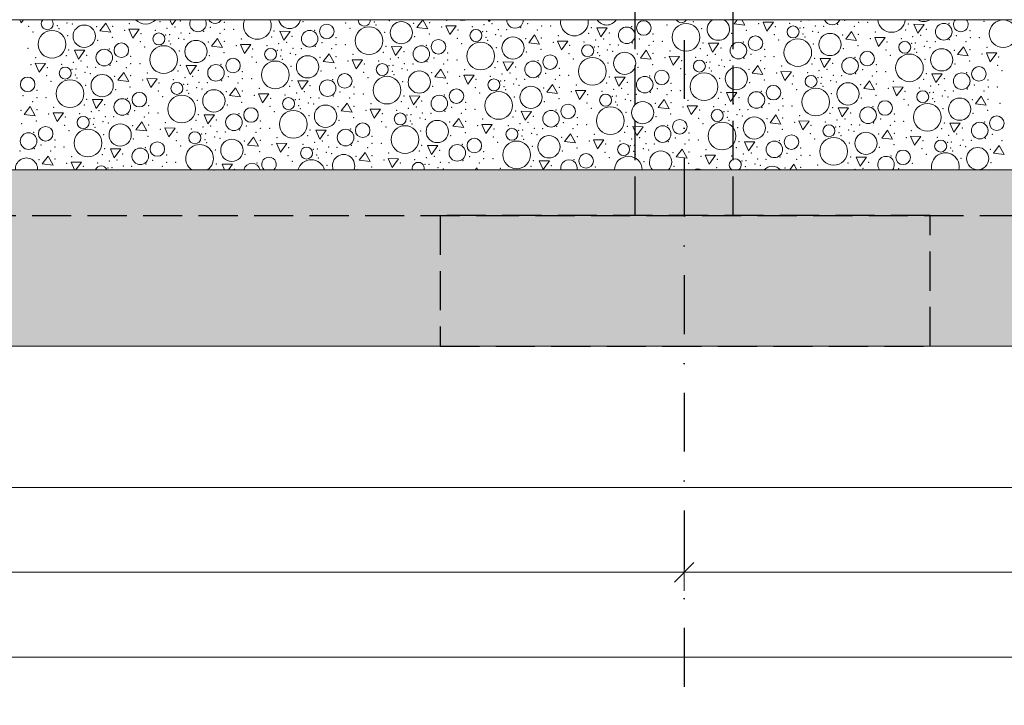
# Model space of a CAD drawing. Header units: millimetres. Extents: x -12989 to 381814, y -50461 to 30884.
# Tile 22 of 111: x 366501 to 369516, y -48361 to -46261. Entities that reach past the tile are written whole.
import ezdxf
from ezdxf.enums import TextEntityAlignment as Align

# ---------------------------------------------------------------- set-up
doc = ezdxf.new("R2010")
doc.units = ezdxf.units.MM
doc.header["$MEASUREMENT"] = 0
for name, pattern in [('Krawędzie ukryte', [170, 120, -50]), ('Kropki i Kreski', [360, 180, -90, 0, -90]), ('Wipeout_Contour', [1000, 0, -1000])]:
    doc.linetypes.add(name, pattern=pattern)
for name, color, linetype, lineweight in [('0_Nr_pióra__21', 7, 'Continuous', 25), ('A__STROPY_Nr_pióra__49', 7, 'Continuous', 15), ('A__STROPY_Nr_pióra__69', 7, 'Continuous', 13), ('Nowe_A_WYM_Nr_pióra__1', 7, 'Continuous', 13), ('Nowe_A_WYM_Nr_pióra__45', 7, 'Continuous', 15), ('Nowe_A_WYM_Nr_pióra__85', 7, 'Continuous', 13), ('Nowe_Warstwa IFC.Import IFC_Nr_pióra__1', 7, 'Continuous', 13), ('Nowe_Warstwa IFC.Import IFC_Nr_pióra__25', 7, 'Continuous', 25)]:
    doc.layers.add(name, color=color, linetype=linetype, lineweight=lineweight)
for name, color, linetype in [('A__STROPY', 7, 'Continuous'), ('Nowe_A_WYM', 7, 'Continuous'), ('Nowe_Warstwa IFC.Import IFC', 7, 'Continuous')]:
    doc.layers.add(name, color=color, linetype=linetype)
doc.layers.add('A__STROPY_Nr_pióra__173', color=7, linetype='Continuous', lineweight=5, true_color=0x6a6a6a)
doc.layers.add('A__STROPY_Nr_pióra__178', color=7, linetype='Continuous', lineweight=5, true_color=0x6a6a6a)
doc.styles.add('STYL_AUTOMATYCZNY_1', font='arial.ttf')
doc.styles.add('STYL_AUTOMATYCZNY_4', font='arial.ttf')
doc.dimstyles.new('STYL_AUTOMATYCZNY__1', dxfattribs={"dimtxt": 139.999998, "dimasz": 57, "dimexe": 0.18, "dimexo": 0.0625, "dimgap": 0, "dimtad": 1, "dimtih": 1, "dimtoh": 1, "dimdec": 0, "dimlfac": 0.1, "dimzin": 0, "dimdsep": 46, "dimtxsty": 'STYL_AUTOMATYCZNY_4', "dimblk": 'ARROWHEAD_6', "dimblk1": 'ARROWHEAD_6', "dimblk2": 'ARROWHEAD_6', "dimcen": 0.09, "dimse1": 1, "dimse2": 1, "dimclrd": 7, "dimclre": 7, "dimclrt": 7, "dimadec": 0, "dimazin": 0, "dimtfac": 1, "dimtdec": 4, "dimtmove": 0, "dimatfit": 3, "dimfxl": 0, "dimtolj": 1, "dimtzin": 0, "dimarcsym": 0})

# ---------------------------------------------------------------- blocks, each defined once
blk = doc.blocks.new('*X105', base_point=(363535.4, -45960.6))
at = {"layer": 'A__STROPY_Nr_pióra__178', "color": 251, "linetype": 'Continuous', "lineweight": 5, "true_color": 0x6a6a6a}
for p, q in [((366500.8, -46260.6), (366505, -46270.3)), ((366505, -46270.3), (366512.1, -46260.6)), ((366764.5, -46271.2), (366746.4, -46295)), ((366779.7, -46299), (366764.5, -46271.2)), ((366960.2, -46260.6), (366967.2, -46276.7)), ((366967.2, -46276.7), (366978.9, -46260.6)), ((367735.4, -46260.6), (367717.3, -46284.3)), ((367750.6, -46288.2), (367735.5, -46260.6)), ((367806, -46279), (367817.9, -46306.4)), ((367837.6, -46279.3), (367806, -46279)), ((367817.9, -46306.4), (367837.6, -46279.3)), ((367935.7, -46260.6), (367938.1, -46266)), ((367938.1, -46266), (367942, -46260.6)), ((368698.1, -46260.6), (368688.2, -46273.6)), ((368688.2, -46273.6), (368721.5, -46277.5)), ((368721.5, -46277.5), (368712.2, -46260.6)), ((368776.9, -46268.3), (368788.8, -46295.7)), ((368808.5, -46268.6), (368776.9, -46268.3)), ((368788.8, -46295.7), (368808.5, -46268.6)), ((369239, -46274.7), (369251, -46302.1)), ((369270.6, -46275), (369239, -46274.7)), ((369251, -46302.1), (369270.6, -46275)), ((366746.4, -46295), (366779.7, -46299)), ((366835.1, -46289.7), (366847, -46317.2)), ((366866.7, -46290), (366835.1, -46289.7)), ((366847, -46317.2), (366866.7, -46290)), ((367297.2, -46296.1), (367309.2, -46323.6)), ((367328.8, -46296.4), (367297.2, -46296.1)), ((367309.2, -46323.6), (367328.8, -46296.4)), ((367717.3, -46284.3), (367750.6, -46288.2)), ((368077.4, -46307.3), (368059.3, -46331.2)), ((368092.6, -46335.1), (368077.4, -46307.3)), ((368268.1, -46285.4), (368280.1, -46312.9)), ((368299.7, -46285.7), (368268.1, -46285.4)), ((368280.1, -46312.9), (368299.7, -46285.7)), ((369048.3, -46296.6), (369030.2, -46320.4)), ((369063.5, -46324.4), (369048.3, -46296.6)), ((367106.5, -46318.1), (367088.4, -46341.9)), ((367121.7, -46345.8), (367106.5, -46318.1)), ((367177.1, -46336.6), (367189, -46364)), ((367208.7, -46336.9), (367177.1, -46336.6)), ((367189, -46364), (367208.7, -46336.9)), ((368059.3, -46331.2), (368092.6, -46335.1)), ((368148, -46325.9), (368159.9, -46353.3)), ((368179.6, -46326.2), (368148, -46325.9)), ((368159.9, -46353.3), (368179.6, -46326.2)), ((368610.1, -46332.3), (368622.1, -46359.7)), ((368641.7, -46332.6), (368610.1, -46332.3)), ((368622.1, -46359.7), (368641.7, -46332.6)), ((369030.2, -46320.4), (369063.5, -46324.4)), ((369118.9, -46315.2), (369130.8, -46342.6)), ((369150.5, -46315.5), (369118.9, -46315.2)), ((369130.8, -46342.6), (369150.5, -46315.5)), ((366668.3, -46353.7), (366680.3, -46381.1)), ((366699.9, -46354), (366668.3, -46353.7)), ((366680.3, -46381.1), (366699.9, -46354)), ((367088.4, -46341.9), (367121.7, -46345.8)), ((367448.5, -46364.9), (367430.4, -46388.7)), ((367463.7, -46392.7), (367448.5, -46364.9)), ((367639.2, -46343), (367651.2, -46370.4)), ((367670.8, -46343.3), (367639.2, -46343)), ((367651.2, -46370.4), (367670.8, -46343.3)), ((368419.4, -46354.2), (368401.3, -46378)), ((368434.6, -46382), (368419.4, -46354.2)), ((369390.3, -46343.5), (369372.2, -46367.3)), ((369372.2, -46367.3), (369405.5, -46371.3)), ((369405.5, -46371.3), (369390.3, -46343.5)), ((369460.8, -46362), (369472.8, -46389.5)), ((369492.5, -46362.3), (369460.8, -46362)), ((369472.8, -46389.5), (369492.5, -46362.3)), ((366548.2, -46394.2), (366560.1, -46421.6)), ((366579.8, -46394.5), (366548.2, -46394.2)), ((366560.1, -46421.6), (366579.8, -46394.5)), ((367010.3, -46400.6), (367022.2, -46428)), ((367041.9, -46400.9), (367010.3, -46400.6)), ((367022.2, -46428), (367041.9, -46400.9)), ((367430.4, -46388.7), (367463.7, -46392.7)), ((367519.1, -46383.4), (367531, -46410.9)), ((367550.7, -46383.7), (367519.1, -46383.4)), ((367531, -46410.9), (367550.7, -46383.7)), ((367981.2, -46389.8), (367993.1, -46417.3)), ((368012.8, -46390.2), (367981.2, -46389.8)), ((367993.1, -46417.3), (368012.8, -46390.2)), ((368401.3, -46378), (368434.6, -46382)), ((368490, -46372.7), (368501.9, -46400.2)), ((368521.6, -46373), (368490, -46372.7)), ((368501.9, -46400.2), (368521.6, -46373)), ((368761.4, -46401.1), (368743.3, -46424.9)), ((368776.6, -46428.8), (368761.4, -46401.1)), ((368952.1, -46379.1), (368964, -46406.6)), ((368983.7, -46379.4), (368952.1, -46379.1)), ((368964, -46406.6), (368983.7, -46379.4)), ((366819.6, -46422.5), (366801.5, -46446.3)), ((366834.8, -46450.2), (366819.6, -46422.5)), ((367790.5, -46411.8), (367772.4, -46435.6)), ((367805.7, -46439.5), (367790.5, -46411.8)), ((367861, -46430.3), (367873, -46457.7)), ((367892.7, -46430.6), (367861, -46430.3)), ((367873, -46457.7), (367892.7, -46430.6)), ((368743.3, -46424.9), (368776.6, -46428.8)), ((368831.9, -46419.6), (368843.9, -46447)), ((368863.6, -46419.9), (368831.9, -46419.6)), ((368843.9, -46447), (368863.6, -46419.9)), ((369294.1, -46426), (369306, -46453.4)), ((369325.7, -46426.3), (369294.1, -46426)), ((369306, -46453.4), (369325.7, -46426.3)), ((366801.5, -46446.3), (366834.8, -46450.2)), ((366890.1, -46441), (366902.1, -46468.5)), ((366921.8, -46441.3), (366890.1, -46441)), ((366902.1, -46468.5), (366921.8, -46441.3)), ((367352.3, -46447.4), (367364.2, -46474.9)), ((367383.9, -46447.7), (367352.3, -46447.4)), ((367364.2, -46474.9), (367383.9, -46447.7)), ((367772.4, -46435.6), (367805.7, -46439.5)), ((368132.5, -46458.6), (368114.4, -46482.5)), ((368147.6, -46486.4), (368132.5, -46458.6)), ((368323.2, -46436.7), (368335.1, -46464.1)), ((368354.8, -46437), (368323.2, -46436.7)), ((368335.1, -46464.1), (368354.8, -46437)), ((369103.4, -46447.9), (369085.3, -46471.7)), ((369118.5, -46475.7), (369103.4, -46447.9)), ((367161.6, -46469.3), (367143.5, -46493.2)), ((367176.7, -46497.1), (367161.6, -46469.3)), ((367232.1, -46487.9), (367244.1, -46515.3)), ((367263.8, -46488.2), (367232.1, -46487.9)), ((367244.1, -46515.3), (367263.8, -46488.2)), ((368114.4, -46482.5), (368147.6, -46486.4)), ((368203, -46477.2), (368215, -46504.6)), ((368234.7, -46477.5), (368203, -46477.2)), ((368215, -46504.6), (368234.7, -46477.5)), ((368665.2, -46483.6), (368677.1, -46511)), ((368696.8, -46483.9), (368665.2, -46483.6)), ((368677.1, -46511), (368696.8, -46483.9)), ((369085.3, -46471.7), (369118.5, -46475.7)), ((369173.9, -46466.4), (369185.9, -46493.9)), ((369205.6, -46466.8), (369173.9, -46466.4)), ((369185.9, -46493.9), (369205.6, -46466.8)), ((366723.4, -46505), (366735.3, -46532.4)), ((366755, -46505.3), (366723.4, -46505)), ((366735.3, -46532.4), (366755, -46505.3)), ((367143.5, -46493.2), (367176.7, -46497.1)), ((367503.6, -46516.2), (367485.4, -46540)), ((367518.7, -46544), (367503.6, -46516.2)), ((367694.3, -46494.3), (367706.2, -46521.7)), ((367725.9, -46494.6), (367694.3, -46494.3)), ((367706.2, -46521.7), (367725.9, -46494.6)), ((368474.5, -46505.5), (368456.3, -46529.3)), ((368489.6, -46533.3), (368474.5, -46505.5)), ((369445.4, -46494.8), (369427.2, -46518.6)), ((369427.2, -46518.6), (369460.5, -46522.5)), ((369460.5, -46522.5), (369445.4, -46494.8)), ((366532.7, -46526.9), (366514.6, -46550.7)), ((366514.6, -46550.7), (366547.8, -46554.7)), ((366547.8, -46554.7), (366532.7, -46526.9)), ((366603.2, -46545.4), (366615.2, -46572.9)), ((366634.8, -46545.7), (366603.2, -46545.4)), ((366615.2, -46572.9), (366634.8, -46545.7)), ((367065.4, -46551.9), (367077.3, -46579.3)), ((367097, -46552.2), (367065.4, -46551.9)), ((367077.3, -46579.3), (367097, -46552.2)), ((367485.4, -46540), (367518.7, -46544)), ((367574.1, -46534.7), (367586.1, -46562.2)), ((367605.7, -46535), (367574.1, -46534.7)), ((367586.1, -46562.2), (367605.7, -46535)), ((368036.3, -46541.1), (368048.2, -46568.6)), ((368067.9, -46541.4), (368036.3, -46541.1)), ((368048.2, -46568.6), (368067.9, -46541.4)), ((368456.3, -46529.3), (368489.6, -46533.3)), ((368545, -46524), (368557, -46551.5)), ((368576.6, -46524.3), (368545, -46524)), ((368557, -46551.5), (368576.6, -46524.3)), ((368816.5, -46552.4), (368798.3, -46576.2)), ((368831.6, -46580.1), (368816.5, -46552.4)), ((369007.2, -46530.4), (369019.1, -46557.9)), ((369038.8, -46530.7), (369007.2, -46530.4)), ((369019.1, -46557.9), (369038.8, -46530.7)), ((366874.7, -46573.8), (366856.5, -46597.6)), ((366889.8, -46601.5), (366874.7, -46573.8)), ((367845.6, -46563.1), (367827.4, -46586.9)), ((367860.7, -46590.8), (367845.6, -46563.1)), ((367916.1, -46581.6), (367928.1, -46609)), ((367947.7, -46581.9), (367916.1, -46581.6)), ((367928.1, -46609), (367947.7, -46581.9)), ((368798.3, -46576.2), (368831.6, -46580.1)), ((368887, -46570.9), (368898.9, -46598.3)), ((368918.6, -46571.2), (368887, -46570.9)), ((368898.9, -46598.3), (368918.6, -46571.2)), ((369349.1, -46577.3), (369361.1, -46604.7)), ((369380.8, -46577.6), (369349.1, -46577.3)), ((369361.1, -46604.7), (369380.8, -46577.6)), ((366856.5, -46597.6), (366889.8, -46601.5)), ((366945.2, -46592.3), (366957.2, -46619.7)), ((366976.8, -46592.6), (366945.2, -46592.3)), ((366957.2, -46619.7), (366976.8, -46592.6)), ((367407.4, -46598.7), (367419.3, -46626.2)), ((367439, -46599), (367407.4, -46598.7)), ((367419.3, -46626.2), (367439, -46599)), ((367827.4, -46586.9), (367860.7, -46590.8)), ((368187.6, -46609.9), (368169.4, -46633.7)), ((368202.7, -46637.7), (368187.6, -46609.9)), ((368378.2, -46588), (368390.2, -46615.4)), ((368409.9, -46588.3), (368378.2, -46588)), ((368390.2, -46615.4), (368409.9, -46588.3)), ((369158.4, -46599.2), (369140.3, -46623)), ((369173.6, -46627), (369158.4, -46599.2)), ((367216.7, -46620.6), (367198.5, -46644.5)), ((367231.8, -46648.4), (367216.7, -46620.6)), ((367287.2, -46639.2), (367299.1, -46666.6)), ((367318.8, -46639.5), (367287.2, -46639.2)), ((367299.1, -46666.6), (367318.8, -46639.5)), ((368169.4, -46633.7), (368202.7, -46637.7)), ((368258.1, -46628.4), (368270, -46655.9)), ((368289.7, -46628.8), (368258.1, -46628.4)), ((368270, -46655.9), (368289.7, -46628.8)), ((368720.2, -46634.9), (368732.2, -46662.3)), ((368751.9, -46635.2), (368720.2, -46634.9)), ((368732.2, -46662.3), (368751.9, -46635.2)), ((369140.3, -46623), (369173.6, -46627)), ((369229, -46617.7), (369240.9, -46645.2)), ((369260.6, -46618), (369229, -46617.7)), ((369240.9, -46645.2), (369260.6, -46618)), ((366778.4, -46656.3), (366790.4, -46683.7)), ((366810.1, -46656.6), (366778.4, -46656.3)), ((366790.4, -46683.7), (366810.1, -46656.6)), ((367198.5, -46644.5), (367231.8, -46648.4)), ((367558.6, -46667.5), (367540.5, -46691.3)), ((367573.8, -46695.3), (367558.6, -46667.5)), ((367749.3, -46645.6), (367761.3, -46673)), ((367781, -46645.9), (367749.3, -46645.6)), ((367761.3, -46673), (367781, -46645.9)), ((368529.5, -46656.8), (368511.4, -46680.6)), ((368544.7, -46684.5), (368529.5, -46656.8)), ((369500.4, -46646.1), (369482.3, -46669.9)), ((369482.3, -46669.9), (369515.6, -46673.8)), ((369515.6, -46673.8), (369500.4, -46646.1)), ((366587.7, -46678.2), (366569.6, -46702)), ((366569.6, -46702), (366602.9, -46706)), ((366602.9, -46706), (366587.7, -46678.2)), ((366658.3, -46696.7), (366668.7, -46720.6)), ((366689.9, -46697), (366658.3, -46696.7)), ((366672.8, -46720.6), (366689.9, -46697)), ((367120.4, -46703.1), (367128, -46720.6)), ((367152.1, -46703.4), (367120.4, -46703.1)), ((367139.6, -46720.6), (367152.1, -46703.4)), ((367540.5, -46691.3), (367573.8, -46695.3)), ((367629.2, -46686), (367641.1, -46713.5)), ((367660.8, -46686.3), (367629.2, -46686)), ((367641.1, -46713.5), (367660.8, -46686.3)), ((368091.3, -46692.4), (368103.3, -46719.9)), ((368123, -46692.7), (368091.3, -46692.4)), ((368103.3, -46719.9), (368123, -46692.7)), ((368511.4, -46680.6), (368544.7, -46684.5)), ((368600.1, -46675.3), (368612, -46702.7)), ((368631.7, -46675.6), (368600.1, -46675.3)), ((368612, -46702.7), (368631.7, -46675.6)), ((369062.2, -46681.7), (369074.2, -46709.2)), ((369093.8, -46682), (369062.2, -46681.7)), ((369074.2, -46709.2), (369093.8, -46682)), ((367900.6, -46714.4), (367895.9, -46720.6)), ((367904, -46720.6), (367900.6, -46714.4)), ((368871.5, -46703.6), (368858.6, -46720.6)), ((368880.8, -46720.6), (368871.5, -46703.6))]:
    blk.add_line(p, q, dxfattribs=at)
for centre, radius in [((366698.3, -46311.2), 34.1), ((367440.9, -46296.7), 22.3), ((367669.2, -46300.4), 34.1), ((368411.8, -46286), 22.3), ((368541.3, -46314.4), 42.4), ((368868.8, -46298.2), 18.4), ((369330.4, -46297.6), 25.4), ((369512.2, -46303.7), 42.4), ((366599.5, -46335.8), 42.4), ((366927, -46319.7), 18.4), ((367388.6, -46319.1), 25.4), ((367570.4, -46325.1), 42.4), ((367897.9, -46309), 18.4), ((368359.5, -46308.4), 25.4), ((368753.8, -46332.8), 22.3), ((368982.1, -46336.6), 34.1), ((366812, -46354.2), 22.3), ((366941.5, -46382.7), 42.4), ((367040.3, -46358), 34.1), ((367730.6, -46365.9), 25.4), ((367782.9, -46343.5), 22.3), ((367912.4, -46372), 42.4), ((368011.2, -46347.3), 34.1), ((368239.9, -46355.8), 18.4), ((368701.5, -46355.2), 25.4), ((368883.3, -46361.3), 42.4), ((369210.8, -46345.1), 18.4), ((366759.7, -46376.6), 25.4), ((367269, -46366.5), 18.4), ((367382.2, -46404.9), 34.1), ((368124.9, -46390.4), 22.3), ((368353.1, -46394.2), 34.1), ((369095.8, -46379.7), 22.3), ((369225.3, -46408.1), 42.4), ((369324, -46383.5), 34.1), ((367101.7, -46423.5), 25.4), ((367154, -46401.1), 22.3), ((367283.5, -46429.6), 42.4), ((367611, -46413.4), 18.4), ((368072.6, -46412.8), 25.4), ((368254.4, -46418.9), 42.4), ((368581.9, -46402.7), 18.4), ((369043.5, -46402.1), 25.4), ((366640.1, -46424.1), 18.4), ((366753.3, -46462.4), 34.1), ((367496, -46448), 22.3), ((367724.2, -46451.7), 34.1), ((368466.9, -46437.3), 22.3), ((368596.4, -46465.7), 42.4), ((368695.1, -46441), 34.1), ((368923.9, -46449.5), 18.4), ((369385.5, -46448.9), 25.4), ((369437.8, -46426.5), 22.3), ((366525.1, -46458.7), 22.3), ((366654.6, -46487.1), 42.4), ((366982.1, -46471), 18.4), ((367443.7, -46470.4), 25.4), ((367625.5, -46476.4), 42.4), ((367953, -46460.3), 18.4), ((368414.6, -46459.6), 25.4), ((368808.9, -46484.1), 22.3), ((369037.1, -46487.9), 34.1), ((366867.1, -46505.5), 22.3), ((366996.6, -46534), 42.4), ((367095.3, -46509.3), 34.1), ((367785.7, -46517.2), 25.4), ((367838, -46494.8), 22.3), ((367967.5, -46523.3), 42.4), ((368066.2, -46498.6), 34.1), ((368294.9, -46507.1), 18.4), ((368756.6, -46506.5), 25.4), ((368938.4, -46512.6), 42.4), ((369265.8, -46496.4), 18.4), ((366814.8, -46527.9), 25.4), ((367324, -46517.8), 18.4), ((367437.3, -46556.2), 34.1), ((368179.9, -46541.7), 22.3), ((368408.2, -46545.5), 34.1), ((369150.8, -46531), 22.3), ((369280.3, -46559.4), 42.4), ((369379.1, -46534.7), 34.1), ((367156.8, -46574.8), 25.4), ((367209, -46552.4), 22.3), ((367338.6, -46580.9), 42.4), ((367666, -46564.7), 18.4), ((368127.7, -46564.1), 25.4), ((368309.4, -46570.1), 42.4), ((368636.9, -46554), 18.4), ((369098.6, -46553.4), 25.4), ((366695.1, -46575.4), 18.4), ((366808.4, -46613.7), 34.1), ((367551, -46599.3), 22.3), ((367779.3, -46603), 34.1), ((368521.9, -46588.5), 22.3), ((368651.4, -46617), 42.4), ((368750.2, -46592.3), 34.1), ((368978.9, -46600.8), 18.4), ((369440.5, -46600.2), 25.4), ((369492.8, -46577.8), 22.3), ((366527.8, -46632.4), 25.4), ((366580.1, -46610), 22.3), ((366709.6, -46638.4), 42.4), ((367037.1, -46622.3), 18.4), ((367498.7, -46621.6), 25.4), ((367680.5, -46627.7), 42.4), ((368008, -46611.5), 18.4), ((368469.6, -46610.9), 25.4), ((369092.2, -46639.2), 34.1), ((366922.1, -46656.8), 22.3), ((367150.4, -46660.6), 34.1), ((367840.7, -46668.5), 25.4), ((367893, -46646.1), 22.3), ((368022.5, -46674.6), 42.4), ((368121.3, -46649.9), 34.1), ((368350, -46658.4), 18.4), ((368811.6, -46657.8), 25.4), ((368863.9, -46635.4), 22.3), ((368993.4, -46663.9), 42.4), ((369320.9, -46647.7), 18.4), ((366869.8, -46679.2), 25.4), ((367379.1, -46669.1), 18.4), ((368235, -46693), 22.3), ((369205.9, -46682.3), 22.3), ((369434.2, -46686), 34.1)]:
    blk.add_circle(centre, radius, dxfattribs=at)
for centre, radius, start, end in [((366585, -46272.8), 18.4, 138.3728, 41.6272), ((366886.4, -46231.4), 42.4, 223.4172, 316.5828), ((367046.6, -46272.2), 25.4, 152.8366, 27.1634), ((367098.9, -46249.8), 22.3, 208.8822, 331.1178), ((367228.4, -46278.3), 42.4, 155.377, 24.623), ((367327.2, -46253.6), 34.1, 191.8477, 348.1523), ((367555.9, -46262.1), 18.4, 175.2957, 4.7043), ((367857.3, -46220.7), 42.4, 249.9958, 290.0042), ((368017.5, -46261.5), 25.4, 177.9708, 2.0292), ((368069.8, -46239.1), 22.3, 254.3998, 285.6002), ((368199.3, -46267.6), 42.4, 170.5444, 9.4556), ((368298.1, -46242.9), 34.1, 211.2783, 328.7217), ((368526.8, -46251.4), 18.4, 210.0169, 329.9831), ((368640.1, -46289.7), 34.1, 121.3632, 58.6368), ((368988.4, -46250.8), 25.4, 202.6879, 337.3121), ((369170.2, -46256.9), 42.4, 185.053, 354.947), ((369269, -46232.2), 34.1, 236.4165, 303.5835), ((369382.7, -46275.3), 22.3, 138.9211, 41.0789), ((367051.6, -46685.3), 42.4, 303.7278, 236.2722), ((367492.4, -46707.5), 34.1, 337.3632, 202.6368), ((368463.3, -46696.7), 34.1, 315.6714, 224.3286), ((369335.4, -46710.7), 42.4, 346.5582, 193.4418), ((366521.5, -46718.2), 34.1, 355.9283, 184.0717), ((367211.8, -46726.1), 25.4, 12.4508, 167.5492), ((367264.1, -46703.7), 22.3, 310.7372, 229.2628), ((367393.6, -46732.1), 42.4, 15.7992, 164.2008), ((367721.1, -46716), 18.4, 345.4568, 194.5432), ((368182.7, -46715.4), 25.4, 348.1401, 191.8599), ((368364.5, -46721.4), 42.4, 1.1405, 178.8595), ((368692, -46705.3), 18.4, 303.5527, 236.4473), ((369153.6, -46704.7), 25.4, 321.1974, 218.8026), ((366750.2, -46726.7), 18.4, 19.3391, 160.6609), ((367834.4, -46754.3), 34.1, 81.1866, 98.8134), ((368577, -46739.8), 22.3, 59.6039, 120.3961), ((368805.3, -46743.6), 34.1, 42.4005, 137.5995)]:
    blk.add_arc(centre, radius, start, end, dxfattribs=at)
for p in [(366528.1, -46281.2), (366605.9, -46260.9), (366615.7, -46278.6), (366645.2, -46270.4), (366662, -46274.3), (366785.4, -46280.5), (366836.9, -46273), (366930.4, -46266.7), (366993, -46264.8), (366993, -46264.8), (367127.3, -46268.5), (367367.9, -46266.2), (367499, -46270.5), (367586.6, -46267.8), (367592.2, -46277.2), (367632.9, -46263.6), (367707.6, -46271.7), (367756.3, -46269.8), (367807.8, -46262.3), (367922.7, -46276.1), (367946.7, -46272.5), (368055.8, -46273.2), (368098.6, -46279.7), (368126.4, -46279.7), (368483.1, -46276.4), (368563.1, -46266.5), (368678.5, -46261), (368763.5, -46272.3), (368858, -46271.6), (368893.6, -46265.4), (368917.5, -46261.8), (368936.9, -46280), (368962.5, -46280.8), (369005.7, -46274.5), (369026.7, -46262.5), (369056.3, -46281.3), (369069.5, -46269), (369097.3, -46268.9), (369221.7, -46274.3), (369345.9, -46271.3), (369454, -46265.7), (366541.3, -46297.8), (366621.3, -46287.9), (366647.6, -46309.9), (366736.7, -46282.4), (366821.7, -46293.7), (366872.4, -46303), (366916.2, -46293), (366947.9, -46307.8), (366951.8, -46286.8), (366959.7, -46306.9), (366975.8, -46283.2), (366995.1, -46301.5), (367020.7, -46302.3), (367063.9, -46295.9), (367084.9, -46284), (367114.5, -46302.8), (367127.7, -46290.4), (367155.5, -46290.4), (367279.9, -46295.7), (367404.1, -46292.7), (367512.2, -46287.1), (367618.5, -46299.2), (367754.8, -46304.4), (367792.6, -46283), (367843.3, -46292.3), (367887.1, -46282.3), (367918.8, -46297.1), (367930.6, -46296.2), (367958.1, -46306.5), (367966, -46290.8), (367974.9, -46310.4), (367991.6, -46291.6), (368034.8, -46285.2), (368085.4, -46292.1), (368149.8, -46309.1), (368243.3, -46302.8), (368250.8, -46285), (368305.9, -46301), (368305.9, -46301), (368375, -46282), (368440.2, -46304.7), (368589.3, -46288.5), (368680.8, -46302.4), (368725.7, -46293.7), (368811.9, -46306.6), (368814.2, -46281.6), (368889.7, -46286.4), (368899.5, -46304), (368901.5, -46285.5), (368929, -46295.8), (368945.8, -46299.7), (369020.5, -46307.9), (369069.2, -46305.9), (369120.7, -46298.4), (369214.2, -46292.1), (369259.5, -46308.6), (369276.8, -46290.3), (369276.8, -46290.3), (369368.7, -46309.4), (369411.1, -46293.9), (366739, -46323.8), (366783.9, -46315.1), (366870.1, -46328.1), (366957.7, -46325.4), (366963.3, -46334.8), (366987.2, -46317.2), (367004, -46321.2), (367078.7, -46329.3), (367127.4, -46327.3), (367163.7, -46340.6), (367178.9, -46319.8), (367258.2, -46339.9), (367272.4, -46313.5), (367293.8, -46333.7), (367317.7, -46330), (367335, -46311.7), (367335, -46311.7), (367426.9, -46330.8), (367469.3, -46315.4), (367469.7, -46337.2), (367497.5, -46337.2), (367709.9, -46313.1), (367746.1, -46339.6), (367841, -46317.4), (367854.2, -46334), (367928.6, -46314.7), (367934.2, -46324.1), (368049.6, -46318.6), (368098.3, -46316.6), (368134.6, -46329.8), (368185.3, -46339.2), (368229.1, -46329.2), (368264.7, -46323), (368288.6, -46319.3), (368308, -46337.6), (368333.6, -46338.4), (368376.8, -46332), (368397.8, -46320.1), (368427.4, -46338.9), (368440.6, -46326.5), (368468.4, -46326.5), (368592.8, -46331.9), (368717, -46328.9), (368825.1, -46323.3), (368905.1, -46313.4), (368931.3, -46335.4), (369067.6, -46340.6), (369105.5, -46319.1), (369156.2, -46328.5), (369200, -46318.5), (369231.7, -46333.2), (369235.6, -46312.3), (369243.5, -46332.3), (369278.8, -46326.9), (369304.4, -46327.7), (369347.7, -46321.3), (369398.3, -46328.2), (369411.5, -46315.8), (369439.3, -46315.8), (366526.6, -46347.9), (366643.5, -46371.1), (366651, -46353.3), (366706.1, -46369.3), (366706.1, -46369.3), (366775.2, -46350.3), (366883.3, -46344.7), (366989.5, -46356.8), (367081, -46370.7), (367125.9, -46362), (367214.4, -46349.9), (367289.9, -46354.6), (367301.7, -46353.7), (367329.2, -46364.1), (367337.1, -46348.3), (367346, -46368), (367362.7, -46349.1), (367405.9, -46342.7), (367456.5, -46349.6), (367520.9, -46366.7), (367614.4, -46360.4), (367621.9, -46342.6), (367677, -46358.5), (367677, -46358.5), (367811.3, -46362.2), (367960.4, -46346.1), (368051.9, -46359.9), (368096.7, -46351.3), (368183, -46364.2), (368260.8, -46343.9), (368270.6, -46361.6), (368272.6, -46343), (368276.2, -46370.9), (368300.1, -46353.4), (368316.9, -46357.3), (368391.6, -46365.4), (368440.3, -46363.5), (368491.8, -46356), (368585.3, -46349.7), (368606.7, -46369.9), (368630.6, -46366.2), (368647.9, -46347.8), (368647.9, -46347.8), (368739.7, -46367), (368782.2, -46351.5), (369022.8, -46349.2), (369153.9, -46353.5), (369167.1, -46370.1), (369241.5, -46350.8), (369247.1, -46360.2), (369271, -46342.6), (369287.8, -46346.6), (369362.5, -46354.7), (369411.1, -46352.8), (369447.5, -46366), (369462.7, -46345.3), (366534.8, -46398.1), (366550, -46377.4), (366629.3, -46397.5), (366664.9, -46391.3), (366688.8, -46387.6), (366777, -46400.3), (366798, -46388.4), (366840.4, -46372.9), (366840.8, -46394.8), (366868.6, -46394.8), (366993, -46400.1), (367117.2, -46397.2), (367212.1, -46374.9), (367225.3, -46391.5), (367299.7, -46372.3), (367305.3, -46381.7), (367420.7, -46376.1), (367469.4, -46374.2), (367505.7, -46387.4), (367556.4, -46396.8), (367600.2, -46386.7), (367631.9, -46401.5), (367635.8, -46380.6), (367643.7, -46400.6), (367659.7, -46376.9), (367679, -46395.2), (367704.6, -46396), (367747.9, -46389.6), (367768.9, -46377.7), (367798.5, -46396.5), (367811.7, -46384.1), (367839.5, -46384.1), (367963.9, -46389.4), (368088.1, -46386.5), (368196.2, -46380.8), (368302.4, -46393), (368438.7, -46398.2), (368476.6, -46376.7), (368527.3, -46386.1), (368571.1, -46376), (368602.8, -46390.8), (368614.6, -46389.9), (368642.1, -46400.2), (368649.9, -46384.5), (368675.5, -46385.3), (368718.8, -46378.9), (368769.4, -46385.8), (368782.6, -46373.4), (368810.4, -46373.4), (368927.3, -46396.6), (368934.8, -46378.7), (368989.9, -46394.7), (368989.9, -46394.7), (369059, -46375.7), (369124.2, -46398.4), (369273.3, -46382.2), (369364.8, -46396.1), (369409.6, -46387.4), (369495.8, -46400.4), (369498.2, -46375.3), (366585.5, -46407.5), (366661, -46412.2), (366670.8, -46429.8), (366672.8, -46411.3), (366700.3, -46421.6), (366708.1, -46405.9), (366717.1, -46425.6), (366733.7, -46406.7), (366827.6, -46407.2), (366840.4, -46431.8), (366892, -46424.3), (366985.5, -46418), (367048.1, -46416.1), (367048.1, -46416.1), (367182.4, -46419.8), (367331.5, -46403.7), (367423, -46417.5), (367467.8, -46408.9), (367554.1, -46421.8), (367641.7, -46419.1), (367647.3, -46428.5), (367671.2, -46410.9), (367688, -46414.9), (367762.7, -46423), (367811.3, -46421.1), (367862.9, -46413.5), (367956.4, -46407.3), (367977.7, -46427.4), (368001.7, -46423.8), (368019, -46405.4), (368019, -46405.4), (368110.8, -46424.5), (368153.3, -46409.1), (368153.7, -46431), (368181.5, -46430.9), (368393.9, -46406.8), (368524.9, -46411.1), (368538.2, -46427.7), (368612.6, -46408.4), (368618.2, -46417.8), (368658.9, -46404.2), (368733.6, -46412.3), (368782.2, -46410.3), (368818.6, -46423.6), (368833.8, -46402.8), (368913.1, -46422.9), (368948.6, -46416.7), (368972.6, -46413), (368991.9, -46431.3), (369017.5, -46432.1), (369060.8, -46425.7), (369081.7, -46413.8), (369124.6, -46420.2), (369152.4, -46420.2), (369276.8, -46425.6), (369401, -46422.6), (369509.1, -46417), (366583.2, -46432.5), (366596.4, -46449.1), (366676.4, -46439.2), (366702.6, -46461.2), (366791.8, -46433.7), (366876.8, -46445), (366927.5, -46454.3), (366971.3, -46444.3), (367003, -46459.1), (367006.8, -46438.1), (367014.8, -46458.2), (367030.8, -46434.5), (367050.1, -46452.8), (367075.7, -46453.6), (367119, -46447.2), (367139.9, -46435.3), (367169.6, -46454.1), (367182.8, -46441.7), (367210.6, -46441.7), (367335, -46447), (367459.2, -46444), (367567.3, -46438.4), (367673.5, -46450.5), (367809.8, -46455.7), (367847.7, -46434.3), (367898.4, -46443.6), (367942.2, -46433.6), (367973.9, -46448.4), (367985.7, -46447.5), (368013.2, -46457.8), (368021, -46442), (368030, -46461.7), (368046.6, -46442.8), (368089.9, -46436.5), (368140.5, -46443.4), (368204.9, -46460.4), (368298.3, -46454.1), (368305.9, -46436.3), (368361, -46452.3), (368361, -46452.3), (368430.1, -46433.3), (368495.3, -46455.9), (368644.4, -46439.8), (368735.9, -46453.7), (368780.7, -46445), (368866.9, -46457.9), (368869.3, -46432.9), (368944.8, -46437.7), (368954.6, -46455.3), (368956.6, -46436.7), (368984.1, -46447.1), (369000.9, -46451), (369075.6, -46459.2), (369111.4, -46432.6), (369124.2, -46457.2), (369175.8, -46449.7), (369269.2, -46443.4), (369314.6, -46459.9), (369331.9, -46441.6), (369331.9, -46441.6), (369423.7, -46460.7), (369466.2, -46445.2), (366553.5, -46477.4), (366794.1, -46475.1), (366838.9, -46466.4), (366925.1, -46479.4), (367012.8, -46476.7), (367018.4, -46486.1), (367042.3, -46468.5), (367059.1, -46472.4), (367133.8, -46480.6), (367182.4, -46478.6), (367218.8, -46491.8), (367234, -46471.1), (367313.3, -46491.2), (367327.4, -46464.8), (367348.8, -46485), (367372.8, -46481.3), (367390.1, -46463), (367390.1, -46463), (367481.9, -46482.1), (367524.4, -46466.7), (367524.8, -46488.5), (367552.6, -46488.5), (367765, -46464.4), (367801.2, -46490.9), (367896, -46468.7), (367909.2, -46485.3), (367983.7, -46466), (367989.3, -46475.4), (368104.7, -46469.9), (368153.3, -46467.9), (368189.6, -46481.1), (368240.4, -46490.5), (368284.2, -46480.5), (368319.7, -46474.3), (368343.7, -46470.6), (368363, -46488.9), (368388.6, -46489.7), (368431.9, -46483.3), (368452.8, -46471.4), (368482.5, -46490.2), (368495.7, -46477.8), (368523.5, -46477.8), (368647.9, -46483.1), (368772.1, -46480.2), (368880.1, -46474.5), (368960.2, -46464.7), (368986.4, -46486.7), (369122.7, -46491.9), (369160.5, -46470.4), (369211.3, -46479.8), (369255.1, -46469.8), (369286.7, -46484.5), (369290.6, -46463.6), (369298.6, -46483.6), (369333.9, -46478.2), (369359.5, -46479), (369402.7, -46472.6), (369453.3, -46479.5), (369466.6, -46467.1), (369494.4, -46467.1), (366511, -46492.8), (366540.7, -46511.6), (366553.9, -46499.2), (366581.7, -46499.2), (366698.5, -46522.4), (366706.1, -46504.6), (366761.2, -46520.6), (366761.2, -46520.6), (366830.3, -46501.6), (366938.4, -46496), (367044.6, -46508.1), (367136.1, -46521.9), (367180.9, -46513.3), (367269.5, -46501.2), (367344.9, -46505.9), (367356.8, -46505), (367384.3, -46515.4), (367392.1, -46499.6), (367401.1, -46519.3), (367417.7, -46500.4), (367461, -46494), (367511.6, -46500.9), (367576, -46518), (367669.4, -46511.7), (367677, -46493.9), (367732.1, -46509.8), (367732.1, -46509.8), (367866.4, -46513.5), (368015.5, -46497.4), (368107, -46511.2), (368151.8, -46502.6), (368238, -46515.5), (368315.8, -46495.2), (368325.6, -46512.8), (368327.7, -46494.3), (368331.2, -46522.2), (368355.2, -46504.6), (368372, -46508.6), (368446.7, -46516.7), (368495.3, -46514.8), (368546.9, -46507.3), (368640.3, -46501), (368661.7, -46521.1), (368685.7, -46517.5), (368703, -46499.1), (368703, -46499.1), (368794.8, -46518.3), (368837.3, -46502.8), (369077.9, -46500.5), (369208.9, -46504.8), (369222.1, -46521.4), (369296.5, -46502.1), (369302.1, -46511.5), (369326.1, -46493.9), (369342.9, -46497.9), (369417.6, -46506), (369466.2, -46504.1), (369502.5, -46517.3), (366504.9, -46538.2), (366553.5, -46536.2), (366589.8, -46549.4), (366605.1, -46528.7), (366684.4, -46548.8), (366719.9, -46542.6), (366743.9, -46538.9), (366832, -46551.6), (366853, -46539.7), (366895.5, -46524.2), (366895.9, -46546.1), (366923.7, -46546.1), (367048.1, -46551.4), (367172.2, -46548.5), (367267.1, -46526.2), (367280.3, -46542.8), (367354.8, -46523.6), (367360.4, -46533), (367475.8, -46527.4), (367524.4, -46525.5), (367560.7, -46538.7), (367611.5, -46548.1), (367655.3, -46538), (367690.8, -46531.9), (367698.8, -46551.9), (367714.8, -46528.2), (367734.1, -46546.5), (367759.7, -46547.3), (367802.9, -46540.9), (367823.9, -46529), (367853.5, -46547.8), (367866.7, -46535.4), (367894.6, -46535.4), (368019, -46540.7), (368143.1, -46537.7), (368251.2, -46532.1), (368357.5, -46544.2), (368493.8, -46549.4), (368531.6, -46528), (368582.4, -46537.3), (368626.2, -46527.3), (368657.8, -46542.1), (368669.7, -46541.2), (368697.1, -46551.5), (368705, -46535.8), (368730.6, -46536.6), (368773.8, -46530.2), (368824.4, -46537.1), (368837.6, -46524.7), (368865.5, -46524.7), (368982.3, -46547.8), (368989.9, -46530), (369044.9, -46546), (369044.9, -46546), (369114, -46527), (369179.3, -46549.7), (369328.4, -46533.5), (369419.8, -46547.4), (369464.7, -46538.7), (366507.2, -46579.5), (366552, -46570.9), (366640.6, -46558.8), (366716, -46563.5), (366725.8, -46581.1), (366727.9, -46562.6), (366755.4, -46572.9), (366763.2, -46557.2), (366772.2, -46576.9), (366788.8, -46558), (366882.6, -46558.5), (366947.1, -46575.5), (367040.5, -46569.3), (367103.1, -46567.4), (367103.1, -46567.4), (367237.5, -46571.1), (367386.6, -46555), (367478, -46568.8), (367522.9, -46560.2), (367609.1, -46573.1), (367686.9, -46552.8), (367696.7, -46570.4), (367702.3, -46579.8), (367726.3, -46562.2), (367743.1, -46566.2), (367817.8, -46574.3), (367866.4, -46572.3), (367918, -46564.8), (368011.4, -46558.6), (368032.8, -46578.7), (368056.8, -46575.1), (368074, -46556.7), (368074, -46556.7), (368165.9, -46575.8), (368208.4, -46560.4), (368208.7, -46582.2), (368236.6, -46582.2), (368448.9, -46558.1), (368580, -46562.4), (368593.2, -46579), (368667.6, -46559.7), (368673.2, -46569.1), (368713.9, -46555.5), (368788.7, -46563.6), (368837.3, -46561.6), (368873.6, -46574.9), (368888.9, -46554.1), (368968.2, -46574.2), (369003.7, -46568), (369027.7, -46564.3), (369047, -46582.6), (369115.8, -46577), (369136.8, -46565.1), (369179.6, -46571.5), (369207.5, -46571.5), (369331.9, -46576.9), (369456, -46573.9), (366543.3, -46606), (366638.2, -46583.8), (366651.4, -46600.4), (366731.4, -46590.5), (366757.7, -46612.5), (366846.9, -46585), (366895.5, -46583.1), (366931.8, -46596.3), (366982.6, -46605.6), (367026.4, -46595.6), (367058, -46610.4), (367061.9, -46589.4), (367069.8, -46609.5), (367085.9, -46585.8), (367105.2, -46604), (367130.8, -46604.8), (367174, -46598.5), (367195, -46586.5), (367224.6, -46605.4), (367237.8, -46593), (367265.7, -46592.9), (367390.1, -46598.3), (367514.2, -46595.3), (367622.3, -46589.7), (367728.6, -46601.8), (367864.9, -46607), (367902.7, -46585.6), (367953.5, -46594.9), (367997.3, -46584.9), (368028.9, -46599.7), (368040.7, -46598.7), (368068.2, -46609.1), (368076.1, -46593.3), (368085, -46613), (368101.7, -46594.1), (368144.9, -46587.7), (368195.5, -46594.6), (368259.9, -46611.7), (368353.4, -46605.4), (368361, -46587.6), (368416, -46603.6), (368416, -46603.6), (368485.1, -46584.6), (368550.4, -46607.2), (368699.5, -46591.1), (368790.9, -46604.9), (368835.8, -46596.3), (368922, -46609.2), (368924.3, -46584.2), (368999.8, -46588.9), (369009.6, -46606.6), (369011.6, -46588), (369039.1, -46598.4), (369055.9, -46602.3), (369072.6, -46583.4), (369130.7, -46610.4), (369166.4, -46583.9), (369179.3, -46608.5), (369230.8, -46601), (369324.3, -46594.7), (369369.7, -46611.2), (369386.9, -46592.8), (369386.9, -46592.8), (369478.8, -46612), (366608.6, -46628.7), (366849.1, -46626.4), (366894, -46617.7), (366980.2, -46630.7), (367067.8, -46628), (367073.4, -46637.4), (367097.3, -46619.8), (367114.1, -46623.7), (367188.9, -46631.9), (367237.5, -46629.9), (367273.8, -46643.1), (367289.1, -46622.4), (367368.4, -46642.5), (367382.5, -46616.1), (367403.9, -46636.3), (367427.9, -46632.6), (367445.1, -46614.3), (367445.1, -46614.3), (367537, -46633.4), (367579.5, -46617.9), (367579.8, -46639.8), (367607.7, -46639.8), (367820, -46615.7), (367856.2, -46642.2), (367951.1, -46619.9), (367964.3, -46636.5), (368038.7, -46617.3), (368044.3, -46626.7), (368159.8, -46621.2), (368208.4, -46619.2), (368244.7, -46632.4), (368295.4, -46641.8), (368339.3, -46631.8), (368374.8, -46625.6), (368398.8, -46621.9), (368418.1, -46640.2), (368443.7, -46641), (368486.9, -46634.6), (368507.9, -46622.7), (368537.5, -46641.5), (368550.7, -46629.1), (368578.6, -46629.1), (368703, -46634.4), (368827.1, -46631.5), (368935.2, -46625.8), (369015.2, -46616), (369041.5, -46638), (369177.8, -46643.2), (369215.6, -46621.7), (369266.3, -46631.1), (369310.2, -46621), (369341.8, -46635.8), (369345.7, -46614.9), (369353.6, -46634.9), (369389, -46629.5), (369414.6, -46630.3), (369457.8, -46623.9), (369508.4, -46630.8), (366501.9, -46662.4), (366545.1, -46656), (366566.1, -46644.1), (366595.7, -46662.9), (366608.9, -46650.5), (366636.8, -46650.5), (366761.2, -46655.9), (366816.2, -46671.8), (366816.2, -46671.8), (366885.3, -46652.9), (366993.4, -46647.3), (367099.7, -46659.4), (367191.1, -46673.2), (367236, -46664.6), (367324.5, -46652.5), (367400, -46657.2), (367411.8, -46656.3), (367439.3, -46666.7), (367447.2, -46650.9), (367456.1, -46670.6), (367472.8, -46651.7), (367516, -46645.3), (367566.6, -46652.2), (367631, -46669.3), (367724.5, -46663), (367732.1, -46645.2), (367787.1, -46661.1), (367787.1, -46661.1), (367921.4, -46664.8), (368070.6, -46648.7), (368162, -46662.5), (368206.9, -46653.9), (368293.1, -46666.8), (368370.9, -46646.5), (368380.7, -46664.1), (368382.7, -46645.6), (368410.2, -46655.9), (368427, -46659.9), (368501.7, -46668), (368550.4, -46666.1), (368601.9, -46658.6), (368695.4, -46652.3), (368716.8, -46672.4), (368740.8, -46668.8), (368758, -46650.4), (368758, -46650.4), (368849.9, -46669.5), (368892.3, -46654.1), (369132.9, -46651.8), (369264, -46656.1), (369277.2, -46672.7), (369351.6, -46653.4), (369357.2, -46662.8), (369381.1, -46645.2), (369397.9, -46649.2), (369472.6, -46657.3), (366559.9, -46689.4), (366608.6, -46687.5), (366644.9, -46700.7), (366660.1, -46680), (366739.5, -46700), (366753.6, -46673.7), (366775, -46693.9), (366799, -46690.2), (366887.1, -46702.9), (366908.1, -46691), (366950.5, -46675.5), (366950.9, -46697.4), (366978.8, -46697.4), (367103.1, -46702.7), (367227.3, -46699.7), (367322.2, -46677.5), (367335.4, -46694.1), (367409.8, -46674.9), (367415.4, -46684.2), (367530.8, -46678.7), (367579.5, -46676.8), (367615.8, -46690), (367666.5, -46699.3), (367710.4, -46689.3), (367745.9, -46683.1), (367753.8, -46703.2), (367769.9, -46679.5), (367789.2, -46697.8), (367814.8, -46698.6), (367858, -46692.2), (367879, -46680.3), (367908.6, -46699.1), (367921.8, -46686.7), (367949.6, -46686.7), (368074, -46692), (368198.2, -46689), (368306.3, -46683.4), (368386.3, -46673.5), (368412.6, -46695.5), (368548.9, -46700.7), (368586.7, -46679.3), (368637.4, -46688.6), (368681.2, -46678.6), (368712.9, -46693.4), (368724.7, -46692.5), (368752.2, -46702.8), (368760.1, -46687.1), (368785.7, -46687.9), (368828.9, -46681.5), (368879.5, -46688.4), (368892.7, -46676), (368920.5, -46676), (369037.4, -46699.1), (369044.9, -46681.3), (369100, -46697.3), (369100, -46697.3), (369169.1, -46678.3), (369234.3, -46701), (369383.5, -46684.8), (369474.9, -46698.7), (366695.6, -46710.1), (366771.1, -46714.8), (366782.9, -46713.9), (366818.3, -46708.5), (366843.9, -46709.3), (366937.7, -46709.8), (367095.6, -46720.6), (367158.2, -46718.7), (367158.2, -46718.7), (367441.7, -46706.2), (367533.1, -46720.1), (367578, -46711.4), (367742, -46704.1), (367781.3, -46713.5), (367798.1, -46717.5), (367973, -46716.1), (368066.5, -46709.8), (368129.1, -46708), (368129.1, -46708), (368263.4, -46711.7), (368504, -46709.4), (368635.1, -46713.7), (368722.7, -46711), (368728.3, -46720.4), (368769, -46706.7), (368843.7, -46714.9), (368892.4, -46712.9), (368943.9, -46705.4), (369058.8, -46719.3), (369082.7, -46715.6), (369191.9, -46716.4)]:
    blk.add_point(p, dxfattribs=at)
blk = doc.blocks.new('ElemPrzekroju_87_1', base_point=(363535.4, -45960.6))
at = {"color": 254, "linetype": 'Wipeout_Contour', "lineweight": 0, "ltscale": 1496013.813862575}
blk.add_wipeout([(363818.5, -46720.6), (363818.5, -47260.6), (378258.5, -47260.6), (378258.5, -46720.6)], dxfattribs=at).dxf.layer = 'A__STROPY'
at = {"layer": 'A__STROPY_Nr_pióra__173', "linetype": 'Continuous', "lineweight": 5, "true_color": 0x6a6a6a}
h = blk.add_hatch(dxfattribs=at)
h.set_pattern_fill('Grunt_0001', color=251, style=0, pattern_type=2)
h.set_pattern_definition([(45, (363535.4, -45960.59), (-95.4594, 95.4594), []), (45, (363503.58, -45928.77), (-190.919, 190.919), []), (45, (363471.76, -45896.95), (-190.919, 190.919), []), (135, (363439.945, -45865.132), (31.8198, 31.8198), [135, -135])])
h.paths.add_polyline_path([(363818.5, -46720.6), (363818.5, -47260.6), (378258.5, -47260.6), (378258.5, -46720.6)])
at = {"layer": 'A__STROPY_Nr_pióra__69', "color": 7, "linetype": 'Continuous', "lineweight": 13}
blk.add_line((378258.5, -47260.6), (363818.5, -47260.6), dxfattribs=at)
at = {"color": 254, "linetype": 'Wipeout_Contour', "lineweight": 0, "ltscale": 1495763.64850737}
blk.add_wipeout([(363818.5, -46720.6), (378258.5, -46720.6), (378258.5, -46260.6), (363818.5, -46260.6)], dxfattribs=at).dxf.layer = 'A__STROPY'
at = {"layer": 'A__STROPY_Nr_pióra__49', "color": 7, "linetype": 'Continuous', "lineweight": 15}
for p, q in [((378258.5, -46260.6), (363818.5, -46260.6)), ((378258.5, -46720.6), (363818.5, -46720.6))]:
    blk.add_line(p, q, dxfattribs=at)
at = {"layer": 'A__STROPY', "lineweight": 0}
blk.add_blockref('*X105', (363535.4, -45960.6), dxfattribs=at)
blk = doc.blocks.new('Standardowy znacznik osi[5]_1', base_point=(368535.4, -35960.6))
at = {"layer": 'Nowe_Warstwa IFC.Import IFC_Nr_pióra__25', "color": 7, "linetype": 'Kropki i Kreski', "lineweight": 25}
blk.add_line((368535.4, -36960.6), (368535.4, -48960.6), dxfattribs=at)
at = {"layer": 'Nowe_Warstwa IFC.Import IFC_Nr_pióra__1', "color": 7, "lineweight": 13, "style": 'STYL_AUTOMATYCZNY_1'}
for tag, p in [('AC_MarkerText_1_0', (368535.4, -35623.1)), ('AC_MarkerText_1_1', (368535.4, -50123.1))]:
    blk.add_attdef(tag, text='', height=175, rotation=360, dxfattribs=at).set_placement(p, align=Align.TOP_CENTER)
blk = doc.blocks.new('*D178', base_point=(363535.4, -45960.6))
at = {"layer": 'Nowe_A_WYM_Nr_pióra__45', "color": 7, "linetype": 'Continuous', "lineweight": 15}
for p, q in [((363668.5, -47663.2), (363608.5, -47723.2)), ((363848.5, -47663.2), (363788.5, -47723.2))]:
    blk.add_line(p, q, dxfattribs=at)
at = {"layer": 'Nowe_A_WYM_Nr_pióra__85', "color": 7, "linetype": 'Continuous', "lineweight": 13}
for p, q in [((363638.5, -47749.5), (363638.5, -47637)), ((363818.5, -47749.5), (363818.5, -47637)), ((363538.5, -47693.2), (363638.5, -47693.2)), ((363638.5, -47693.2), (363818.5, -47693.2)), ((363818.5, -47693.2), (378258.5, -47693.2))]:
    blk.add_line(p, q, dxfattribs=at)
blk = doc.blocks.new('ARROWHEAD_6')
at = {"color": 0, "linetype": 'Continuous', "lineweight": 0}
for p, q in [((0, 0), (-1, 0)), ((-0.5, -0.5), (0.5, 0.5))]:
    blk.add_line(p, q, dxfattribs=at)
blk = doc.blocks.new('*D179', base_point=(363535.4, -45960.6))
at = {"layer": 'Nowe_A_WYM_Nr_pióra__45', "color": 7, "linetype": 'Continuous', "lineweight": 15}
for p, q in [((363848.5, -47663.2), (363788.5, -47723.2)), ((378288.5, -47663.2), (378228.5, -47723.2))]:
    blk.add_line(p, q, dxfattribs=at)
at = {"layer": 'Nowe_A_WYM_Nr_pióra__85', "color": 7, "linetype": 'Continuous', "lineweight": 13}
for p, q in [((378258.5, -47749.5), (378258.5, -47637)), ((363818.5, -47693.2), (378258.5, -47693.2))]:
    blk.add_line(p, q, dxfattribs=at)
at = {"layer": 'Nowe_A_WYM_Nr_pióra__1', "color": 7, "lineweight": 13, "char_height": 140, "attachment_point": 7, "style": 'STYL_AUTOMATYCZNY_4'}
for s, insert in [('\\A1;{\\pql;\\fArial|b0|i0|c238|p0;\\W1.000000;18}', (363848.5, -47665.2)), ('\\A1;{\\pql;\\fArial|b0|i0|c238|p0;\\W1.000000;1\xa0444}', (370798.3, -47665.2)), ('\\A1;{\\pql;\\fArial|b0|i0|c238|p0;\\W1.000000;10}', (378014.9, -47665.2))]:
    blk.add_mtext(s, dxfattribs=dict(at, insert=insert))
blk = doc.blocks.new('*D182', base_point=(363535.4, -45960.6))
at = {"layer": 'Nowe_A_WYM_Nr_pióra__45', "color": 7, "linetype": 'Continuous', "lineweight": 15}
for p, q in [((363815.4, -47923.2), (363755.4, -47983.2)), ((368565.4, -47923.2), (368505.4, -47983.2))]:
    blk.add_line(p, q, dxfattribs=at)
at = {"layer": 'Nowe_A_WYM_Nr_pióra__85', "color": 7, "linetype": 'Continuous', "lineweight": 13}
for p, q in [((363785.4, -48009.5), (363785.4, -47897)), ((363740.4, -47953.2), (363785.4, -47953.2)), ((363785.4, -47953.2), (368535.4, -47953.2))]:
    blk.add_line(p, q, dxfattribs=at)
at = {"layer": 'Nowe_A_WYM_Nr_pióra__1', "color": 7, "lineweight": 13, "insert": (366000.2, -47925.2), "char_height": 140, "attachment_point": 7, "style": 'STYL_AUTOMATYCZNY_4'}
blk.add_mtext('\\A1;{\\pql;\\fArial|b0|i0|c238|p0;\\W1.000000;475}', dxfattribs=at)
blk = doc.blocks.new('*D183', base_point=(363535.4, -45960.6))
at = {"layer": 'Nowe_A_WYM_Nr_pióra__45', "color": 7, "linetype": 'Continuous', "lineweight": 15}
for p, q in [((368565.4, -47923.2), (368505.4, -47983.2)), ((373565.4, -47923.2), (373505.4, -47983.2))]:
    blk.add_line(p, q, dxfattribs=at)
at = {"layer": 'Nowe_A_WYM_Nr_pióra__85', "color": 7, "linetype": 'Continuous', "lineweight": 13}
for p, q in [((368535.4, -48009.5), (368535.4, -47897)), ((373535.4, -48009.5), (373535.4, -47897)), ((363785.4, -47953.2), (368535.4, -47953.2)), ((368535.4, -47953.2), (373535.4, -47953.2))]:
    blk.add_line(p, q, dxfattribs=at)
at = {"layer": 'Nowe_A_WYM_Nr_pióra__1', "color": 7, "lineweight": 13, "insert": (370875.2, -47925.2), "char_height": 140, "attachment_point": 7, "style": 'STYL_AUTOMATYCZNY_4'}
blk.add_mtext('\\A1;{\\pql;\\fArial|b0|i0|c238|p0;\\W1.000000;500}', dxfattribs=at)
blk = doc.blocks.new('*D185', base_point=(363535.4, -45960.6))
at = {"layer": 'Nowe_A_WYM_Nr_pióra__45', "color": 7, "linetype": 'Continuous', "lineweight": 15}
for p, q in [((363568.5, -48183.2), (363508.5, -48243.2)), ((378327.4, -48243.2), (378387.4, -48183.2))]:
    blk.add_line(p, q, dxfattribs=at)
at = {"layer": 'Nowe_A_WYM_Nr_pióra__85', "color": 7, "linetype": 'Continuous', "lineweight": 13}
for p, q in [((363538.5, -48269.5), (363538.5, -48157)), ((378357.4, -48269.5), (378357.4, -48157)), ((363493.5, -48213.2), (363538.5, -48213.2)), ((363538.5, -48213.2), (378357.4, -48213.2)), ((378357.4, -48213.2), (378402.4, -48213.2))]:
    blk.add_line(p, q, dxfattribs=at)
at = {"layer": 'Nowe_A_WYM_Nr_pióra__1', "color": 7, "lineweight": 13, "insert": (370707.7, -48185.2), "char_height": 140, "attachment_point": 7, "style": 'STYL_AUTOMATYCZNY_4'}
blk.add_mtext('\\A1;{\\pql;\\fArial|b0|i0|c238|p0;\\W1.000000;1\xa0482}', dxfattribs=at)

msp = doc.modelspace()

# ---------------------------------------------------------------- block references
at = {"layer": 'A__STROPY', "lineweight": 0}
msp.add_blockref('ElemPrzekroju_87_1', (363535.4, -45960.6), dxfattribs=at)

# ---------------------------------------------------------------- dimensions: what is measured, and where the dimension line sits
at = {"layer": 'Nowe_A_WYM', "color": 7, "linetype": 'Continuous', "lineweight": 13}
for base, p1, p2, picture, middle in [((368535.4, -47953.2), (363785.4, -48688.5), (368535.4, -50210.6), '*D182', (366160, -47855.2)), ((373535.4, -47953.2), (368535.4, -50210.6), (373535.4, -50210.6), '*D183', (371035, -47855.2))]:
    dim = msp.add_linear_dim(base=base, p1=p1, p2=p2, dimstyle='STYL_AUTOMATYCZNY__1', dxfattribs=at)
    dim.commit()
    dim.dimension.update_dxf_attribs({"geometry": picture, "text_midpoint": middle, "dimtype": 160})

# ---------------------------------------------------------------- next in the draw order: linework, layer by layer
at = {"layer": '0_Nr_pióra__21', "color": 7, "linetype": 'Krawędzie ukryte', "lineweight": 25}
for p, q in [((368385.4, -46860.6), (368385.4, -45960.6)), ((368685.4, -46860.6), (368685.4, -45960.6))]:
    msp.add_line(p, q, dxfattribs=at)
for points in [[(363818.5, -46860.6), (367910.4, -46860.6)], [(367910.4, -46860.6), (371535.4, -46860.6)]]:
    msp.add_lwpolyline(points, dxfattribs=at)
msp.add_lwpolyline([(367788.5, -47260.6), (369288.5, -47260.6), (369288.5, -46860.6), (367788.5, -46860.6)], close=True, dxfattribs=at)

# ---------------------------------------------------------------- next in the draw order: block references
at = {"layer": 'Nowe_Warstwa IFC.Import IFC', "color": 7, "linetype": 'Continuous', "lineweight": 13}
msp.add_blockref('Standardowy znacznik osi[5]_1', (368535.4, -35960.6), dxfattribs=at)

# ---------------------------------------------------------------- next in the draw order: dimensions: what is measured, and where the dimension line sits
at = {"layer": 'Nowe_A_WYM', "color": 7, "linetype": 'Continuous', "lineweight": 13}
for base, p1, p2, picture, middle in [((363818.5, -47693.2), (363638.5, -46860.6), (363818.5, -46860.6), '*D178', (363955, -47595.2)), ((378258.5, -47693.2), (363818.5, -46860.6), (378258.5, -46860.6), '*D179', (371038.4, -47595.2)), ((378357.4, -48213.2), (363538.5, -47260.6), (378357.4, -47260.6), '*D185', (370947.9, -48115.2))]:
    dim = msp.add_linear_dim(base=base, p1=p1, p2=p2, dimstyle='STYL_AUTOMATYCZNY__1', dxfattribs=at)
    dim.commit()
    dim.dimension.update_dxf_attribs({"geometry": picture, "text_midpoint": middle, "dimtype": 160})

doc.saveas('drawing.dxf')
